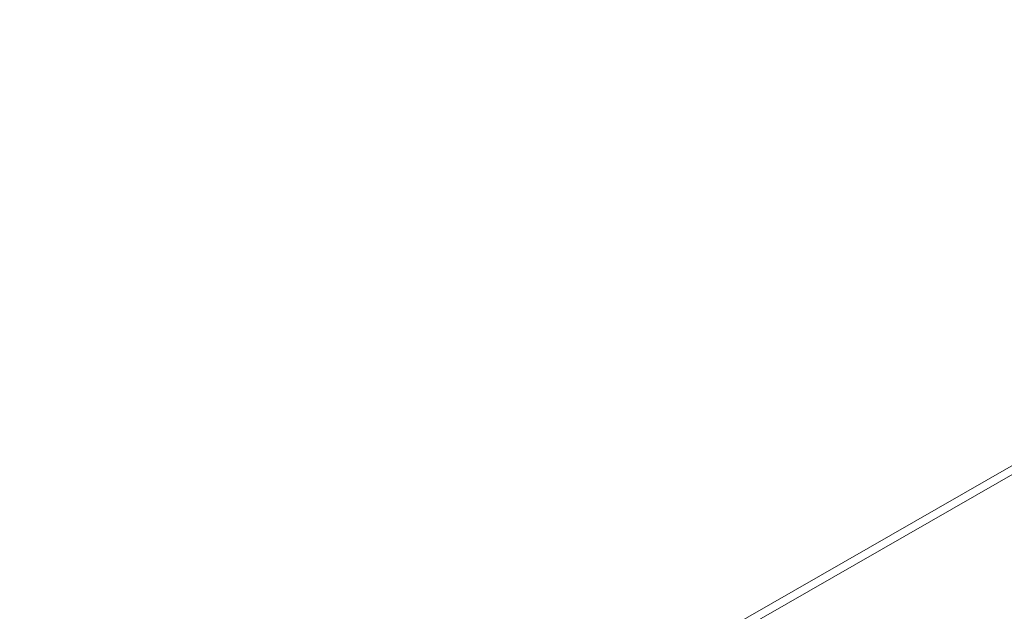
# Model space of a CAD drawing. Header units: centimetres. Extents: x -24.5 to 49.7, y -16.6 to 18.4.
# Tile 19 of 248: x -19.98 to -19.473, y -7.408 to -7.103. Entities that reach past the tile are written whole.
import ezdxf

# ---------------------------------------------------------------- set-up
doc = ezdxf.new("R2010")
doc.units = ezdxf.units.CM
doc.header["$MEASUREMENT"] = 0
doc.layers.add('layer 1', color=7, linetype='Continuous')

msp = doc.modelspace()

# ---------------------------------------------------------------- linework, layer by layer
at = {"layer": 'layer 1', "color": 1, "lineweight": 0}
msp.add_open_spline([(24.98821, 18.39808), (24.98821, 18.39808), (24.98821, -16.60193), (24.98821, -16.60193), (24.98821, -16.60193), (-24.51772, -16.60193), (-24.51772, -16.60193), (-24.51772, -16.60193), (-24.51772, 18.39808), (-24.51772, 18.39808), (-24.51772, 18.39808), (24.98821, 18.39808), (24.98821, 18.39808)], degree=3, knots=[0, 0, 0, 0, 0.25, 0.25, 0.25, 0.5, 0.5, 0.5, 0.75, 0.75, 0.75, 1, 1, 1, 1], dxfattribs=at)
at = {"layer": 'layer 1', "color": 5, "lineweight": 0}
msp.add_open_spline([(-23.26688, 17.18067), (-23.26688, 17.18067), (-23.26688, -15.60944), (-23.26688, -15.60944), (-23.26688, -15.60944), (23.98644, -15.60944), (23.98644, -15.60944)], degree=3, knots=[0, 0, 0, 0, 0.5, 0.5, 0.5, 1, 1, 1, 1], dxfattribs=at)
at = {"layer": 'layer 1', "lineweight": 9}
for points in [[(-20.20721, -7.75591), (-20.20721, -7.75591), (-18.46313, -6.75555), (-18.46313, -6.75555)], [(-18.45614, -6.75623), (-18.45614, -6.75623), (-20.20022, -7.7566), (-20.20022, -7.7566)], [(-19.83625, -7.97105), (-19.83625, -7.97105), (-18.08223, -6.965), (-18.08223, -6.965)], [(-19.8052, -7.98887), (-19.8052, -7.98887), (-18.05118, -6.98281), (-18.05118, -6.98281)], [(-18.04124, -7.01147), (-18.04124, -7.01147), (-19.78532, -8.01184), (-19.78532, -8.01184)]]:
    msp.add_open_spline(points, degree=3, dxfattribs=at)

doc.saveas('drawing.dxf')
